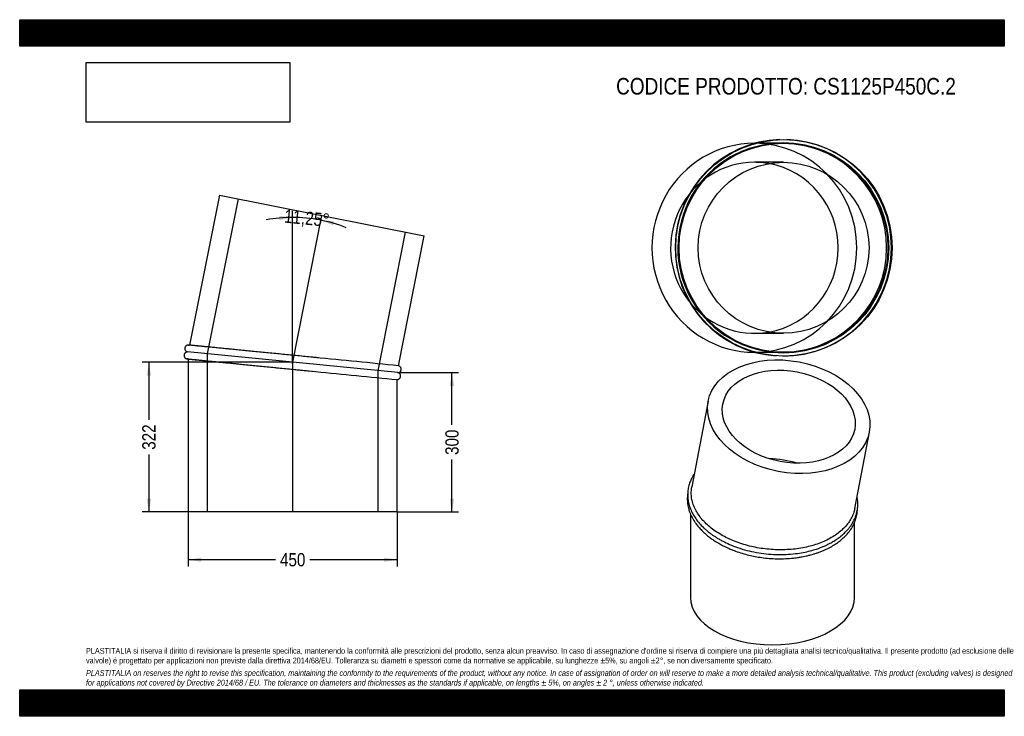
# Model space of a CAD drawing. Header units: millimetres. Extents: x 0 to 2121, y 0 to 1500.
import ezdxf
from ezdxf.enums import TextEntityAlignment as Align
from ezdxf.lldxf.tags import DXFTag

# ---------------------------------------------------------------- set-up
doc = ezdxf.new("R2010")
doc.units = ezdxf.units.MM
doc.header["$LTSCALE"] = 7.142857
doc.layers.add('Default', color=7, linetype='Continuous')
doc.layers.add('TUBO_X_GOMITO_11', color=7, linetype='Continuous')
doc.styles.add('SEACAD_Arial_Narrow', font='ARIALN.TTF')
tags = doc.linetypes.add('CENTER2', pattern=[28.575, 19.05, -3.175, 3.175, -3.175]).pattern_tags.tags
tags[10:11] = [DXFTag(74, 4), DXFTag(75, 0), DXFTag(340, '0'), DXFTag(46, 0.0), DXFTag(50, 0.0), DXFTag(44, 0.0), DXFTag(45, 0.0)]
tags[8:9] = [DXFTag(74, 4), DXFTag(75, 0), DXFTag(340, '0'), DXFTag(46, 0.0), DXFTag(50, 0.0), DXFTag(44, 0.0), DXFTag(45, 0.0)]
tags[6:7] = [DXFTag(74, 4), DXFTag(75, 0), DXFTag(340, '0'), DXFTag(46, 0.0), DXFTag(50, 0.0), DXFTag(44, 0.0), DXFTag(45, 0.0)]
tags[4:5] = [DXFTag(74, 4), DXFTag(75, 0), DXFTag(340, '0'), DXFTag(46, 0.0), DXFTag(50, 0.0), DXFTag(44, 0.0), DXFTag(45, 0.0)]
tags = doc.linetypes.add('HIDDEN2', pattern=[4.7625, 3.175, -1.5875]).pattern_tags.tags
tags[6:7] = [DXFTag(74, 4), DXFTag(75, 0), DXFTag(340, '0'), DXFTag(46, 0.0), DXFTag(50, 0.0), DXFTag(44, 0.0), DXFTag(45, 0.0)]
tags[4:5] = [DXFTag(74, 4), DXFTag(75, 0), DXFTag(340, '0'), DXFTag(46, 0.0), DXFTag(50, 0.0), DXFTag(44, 0.0), DXFTag(45, 0.0)]
doc.dimstyles.new('Plastitalia', dxfattribs={"dimtxt": 28.571429, "dimasz": 28.571429, "dimexe": 14.285714, "dimexo": 0, "dimgap": 7.142857, "dimtad": 0, "dimdec": 0, "dimtxsty": 'SEACAD_Arial_Narrow', "dimblk1": '_SE_FILLED', "dimblk2": '_SE_FILLED', "dimsah": 1, "dimcen": 14.285714, "dimadec": 0, "dimazin": 0, "dimtfac": 0.8, "dimtdec": 1, "dimtmove": 0, "dimatfit": 3, "dimfxl": 1, "dimtolj": 1, "dimarcsym": 0})
picture_1 = doc.add_image_def('image1.jpg', size_in_pixel=(4302, 1260))

# ---------------------------------------------------------------- blocks, each defined once
blk = doc.blocks.new('SEANNOT_GROUP')
at = {"layer": 'Default', "color": 7, "linetype": 'CENTER2'}
blk.add_line((588.1, 765.3), (588.1, 440.1), dxfattribs=at)
blk = doc.blocks.new('SEANNOT_GROUP1')
at = {"layer": 'Default', "color": 7, "linetype": 'CENTER2'}
blk.add_line((587.5, 759.2), (651, 1078.2), dxfattribs=at)
blk = doc.blocks.new('SE')
at = {"layer": 'TUBO_X_GOMITO_11', "color": 7, "linetype": 'Continuous'}
for p, q in [((430.3, 1122.2), (366.1, 799.2)), ((430.3, 1122.2), (871.7, 1034.4)), ((816.1, 754.8), (871.7, 1034.4)), ((814.6, 740), (361.7, 784.6)), ((814.6, 740), (361.7, 784.6)), ((363.1, 769.4), (363.1, 440.1)), ((623.5, 743.8), (637.9, 742.3)), ((813.1, 440.1), (813.1, 725.1)), ((813.1, 440.1), (363.1, 440.1))]:
    blk.add_line(p, q, dxfattribs=at)
at = {"layer": 'TUBO_X_GOMITO_11', "color": 7, "linetype": 'HIDDEN2'}
for p, q in [((470.4, 1114.2), (404, 780.4)), ((772.2, 744.2), (831.5, 1042.3)), ((366.1, 799.2), (366, 798.9)), ((363.1, 769.7), (363.1, 769.4)), ((404, 780.4), (404, 440.1)), ((772.2, 440.1), (772.2, 744.2))]:
    blk.add_line(p, q, dxfattribs=at)
for centre, start, end in [((-16710.4, -176037), 84.396756, 84.484262), ((18113.8, 177539.2), 264.265738, 264.354783)]:
    blk.add_arc(centre, 177658.5, start, end, dxfattribs=at)
at = {"layer": 'TUBO_X_GOMITO_11', "color": 7, "linetype": 'Continuous'}
for centre, start, end in [((-16710.4, -176037), 84.338423, 84.396756), ((18113.8, 177539.2), 264.354783, 264.411577)]:
    blk.add_arc(centre, 177658.5, start, end, dxfattribs=at)
for points, knots in [([(363.8, 799.4), (363.2, 799.4), (362.3, 799.5), (360.7, 799.1), (359.3, 798.4), (357.8, 797.3), (356.6, 795.9), (355.8, 794), (355.6, 792.2), (355.7, 790.4), (356.2, 788.8), (357.2, 787.3), (358.5, 786), (360, 785), (361.1, 784.7), (361.7, 784.6)], [0, 0, 0, 0, 0.067391, 0.137574, 0.207374, 0.273208, 0.380012, 0.448308, 0.54552, 0.611278, 0.685926, 0.766121, 0.847744, 0.926749, 1, 1, 1, 1]), ([(636.1, 772.6), (632.8, 772.9), (625.1, 773.7), (611.1, 775.1), (595.2, 776.6), (579.1, 778.2), (563.1, 779.8), (547.3, 781.3), (531.6, 782.9), (516.3, 784.4), (501.3, 785.9), (486.7, 787.3), (472.7, 788.7), (459.3, 790), (446.5, 791.3), (434.4, 792.5), (423.1, 793.6), (412.7, 794.6), (403.4, 795.5), (396.7, 796.2), (392.2, 796.6), (389.4, 796.9), (386.7, 797.2), (383.9, 797.4), (380.9, 797.7), (377.8, 798), (374.8, 798.3), (372.1, 798.6), (369.4, 798.9), (367.2, 799.1), (365.3, 799.3), (364, 799.4), (363.9, 799.4), (363.8, 799.4)], [0, 0, 0, 0, 0.023075, 0.063091, 0.103106, 0.143121, 0.183137, 0.223152, 0.263167, 0.303182, 0.343196, 0.38321, 0.423224, 0.463236, 0.503248, 0.543259, 0.58327, 0.62328, 0.662964, 0.700616, 0.715634, 0.730257, 0.744493, 0.760337, 0.779319, 0.801439, 0.822894, 0.846654, 0.872716, 0.901082, 0.931751, 0.964723, 1, 1, 1, 1]), ([(361.7, 784.6), (361.1, 784.6), (360.1, 784.5), (358.6, 784), (357.3, 783.2), (355.9, 782), (354.9, 780.5), (354.2, 778.5), (354.1, 776.7), (354.4, 775), (355.1, 773.4), (356.1, 771.9), (357.5, 770.7), (359.2, 769.9), (360.3, 769.7), (360.9, 769.6)], [0, 0, 0, 0, 0.067041, 0.136882, 0.206355, 0.271876, 0.378025, 0.446017, 0.54362, 0.609558, 0.684428, 0.764914, 0.8469, 0.926319, 1, 1, 1, 1]), ([(360.9, 769.6), (360.9, 769.6), (361.1, 769.6), (362.4, 769.5), (364.2, 769.3), (366.3, 769.1), (368.7, 768.9), (371.1, 768.6), (373.4, 768.4), (375.8, 768.2), (378.1, 767.9), (380.7, 767.7), (383.4, 767.4), (387.8, 767), (394.1, 766.4), (403, 765.5), (412.8, 764.5), (423.5, 763.5), (435.1, 762.3), (447.4, 761.1), (460.4, 759.8), (474, 758.5), (488.2, 757.1), (502.9, 755.6), (518, 754.2), (533.5, 752.6), (549.2, 751.1), (565.1, 749.5), (581.1, 747.9), (597.1, 746.4), (611.5, 744.9), (619.7, 744.1), (623.5, 743.8)], [0, 0, 0, 0, 0.036515, 0.070083, 0.100704, 0.128379, 0.153108, 0.174891, 0.193727, 0.210117, 0.226371, 0.242776, 0.259333, 0.276042, 0.316748, 0.35777, 0.398792, 0.439816, 0.48084, 0.521865, 0.562891, 0.603917, 0.644944, 0.685971, 0.726999, 0.768028, 0.809056, 0.850086, 0.891114, 0.932143, 0.973173, 1, 1, 1, 1]), ([(814.6, 740), (815.1, 740), (816.1, 740.1), (817.6, 740.6), (819, 741.3), (820.4, 742.6), (821.4, 744.1), (822, 746.1), (822.2, 747.8), (821.8, 749.6), (821.2, 751.2), (820.1, 752.7), (818.7, 753.8), (817.3, 754.6), (816.4, 754.7), (816, 754.8)], [0, 0, 0, 0, 0.069009, 0.1409, 0.212413, 0.279858, 0.389122, 0.45911, 0.559579, 0.627453, 0.704521, 0.787369, 0.871762, 0.953513, 1, 1, 1, 1]), ([(813.1, 725.2), (813.4, 725.2), (814.2, 725.1), (815.6, 725.5), (817, 726.1), (818.5, 727.2), (819.6, 728.7), (820.4, 730.6), (820.7, 732.4), (820.5, 734.2), (820, 735.8), (819.1, 737.3), (817.8, 738.6), (816.2, 739.5), (815.2, 739.8), (814.6, 740)], [0, 0, 0, 0, 0.039996, 0.11224, 0.18409, 0.251859, 0.3618, 0.432102, 0.532169, 0.599859, 0.6767, 0.759251, 0.843272, 0.924597, 1, 1, 1, 1])]:
    blk.add_open_spline(points, degree=3, knots=knots, dxfattribs=at)
at = {"layer": 'TUBO_X_GOMITO_11', "color": 7, "linetype": 'HIDDEN2'}
for points in [[(363.8, 799.4), (364.5, 799.4), (365.3, 799.2), (366.1, 798.8)], [(363.3, 769.8), (362.4, 769.6), (361.6, 769.5), (360.9, 769.6)]]:
    blk.add_open_spline(points, degree=3, dxfattribs=at)
blk.add_open_spline([(643.7, 771.8), (643.4, 771.9), (640.4, 772.2), (637.2, 772.5), (634.3, 772.8)], degree=3, knots=[0, 0, 0, 0, 0.00243559, 0.02405246, 0.02405246, 0.02405246, 0.02405246], dxfattribs=at)
blk = doc.blocks.new('DMBLK9')
at = {"layer": 'Default', "linetype": 'Continuous'}
for points in [[(391.7, 332.4), (391.7, 341.9), (363.1, 337.2)], [(784.6, 332.4), (813.1, 337.2), (784.6, 341.9)]]:
    blk.add_hatch(color=7, dxfattribs=at).paths.add_polyline_path(points)
at = {"layer": 'Default', "color": 7, "linetype": 'Continuous'}
for p, q in [((363.1, 440.1), (363.1, 322.9)), ((813.1, 440.1), (813.1, 322.9)), ((550.9, 337.2), (363.1, 337.2)), ((813.1, 337.2), (625.4, 337.2))]:
    blk.add_line(p, q, dxfattribs=at)
at = {"layer": 'Default', "color": 7, "linetype": 'Continuous', "style": 'SEACAD_Arial_Narrow'}
blk.add_text('450', height=28.57, dxfattribs=at).set_placement((560.9, 351.5), align=Align.TOP_LEFT)
blk = doc.blocks.new('_SE_FILLED')
at = {"color": 0}
blk.add_line((0, 0), (-1, 0), dxfattribs=at)
blk.add_solid([(0, 0), (-1, -0.1665), (-1, 0.1665), (0, 0)], dxfattribs=at)
blk = doc.blocks.new('DMBLK10')
at = {"layer": 'Default', "linetype": 'Continuous'}
for points in [[(936.1, 711.4), (931.3, 740), (926.6, 711.4)], [(936.1, 468.7), (926.6, 468.7), (931.3, 440.1)]]:
    blk.add_hatch(color=7, dxfattribs=at).paths.add_polyline_path(points)
at = {"layer": 'Default', "color": 7, "linetype": 'Continuous'}
for p, q in [((814.6, 740), (945.6, 740)), ((931.3, 627.3), (931.3, 740)), ((931.3, 440.1), (931.3, 552.8)), ((813.1, 440.1), (945.6, 440.1))]:
    blk.add_line(p, q, dxfattribs=at)
at = {"layer": 'Default', "color": 7, "linetype": 'Continuous', "style": 'SEACAD_Arial_Narrow'}
blk.add_text('300', height=28.57, rotation=90, dxfattribs=at).set_placement((917.1, 562.8), align=Align.TOP_LEFT)
blk = doc.blocks.new('SE1')
at = {"layer": 'TUBO_X_GOMITO_11', "color": 7, "linetype": 'Continuous'}
for p, q in [((1483.4, 678.3), (1448.2, 494.3)), ((1799.3, 447.7), (1830.7, 611.9)), ((1445.3, 435.5), (1445.3, 255.9)), ((1798.9, 255.9), (1798.9, 418.1))]:
    blk.add_line(p, q, dxfattribs=at)
for major_axis in [(-173.6, 33.2), (-142.1, 27.2)]:
    blk.add_ellipse((1657, 645.1), major_axis=major_axis, ratio=0.678892, dxfattribs=at)
for centre, major_axis, ratio, start_param, end_param in [((1622.1, 462.5), (144.4, -13.7), 0.630814, 1.255608, 1.679988), ((1622.1, 462.5), (144.4, -13.7), 0.630814, 1.255608, 1.679988), ((1622.1, 255.9), (176.8, 0), 0.57735, 3.141593, 6.283185)]:
    blk.add_ellipse(centre, major_axis=major_axis, ratio=ratio, start_param=start_param, end_param=end_param, dxfattribs=at)
for points, knots in [([(1453.6, 522.4), (1453.2, 521.8), (1452, 520.1), (1450.4, 517.4), (1448.6, 514.2), (1446.8, 510.7), (1445, 506.5), (1443.2, 501.7), (1441.7, 496.6), (1440.6, 491.5), (1439.8, 486.6), (1439.3, 481.7), (1439.1, 474.8), (1439.9, 465.6), (1442.3, 454.6), (1446.2, 443.7), (1451.6, 433.2), (1458.5, 422.8), (1465.9, 413.8), (1473, 406.6), (1478.6, 401.5), (1483.3, 397.6), (1487.2, 394.5), (1491.1, 391.7), (1495.7, 388.5), (1501.3, 384.8), (1507.8, 380.9), (1517, 375.9), (1529.8, 369.8), (1547.2, 363), (1566.6, 357.1), (1587.2, 352.6), (1608.3, 349.6), (1629.5, 348.1), (1650.7, 348.2), (1670.4, 349.9), (1688, 352.6), (1703.1, 356), (1715.4, 359.6), (1725.3, 363.2), (1733.1, 366.3), (1740, 369.5), (1746.9, 373), (1755, 377.6), (1763.6, 383.4), (1771.7, 389.7), (1778.5, 396), (1784.2, 402), (1789, 408), (1792.9, 413.8), (1796.1, 419.3), (1798.8, 424.7), (1801.2, 430.5), (1803.1, 436.7), (1804.5, 442.8), (1805.4, 448.5), (1805.8, 454.1), (1805.8, 460), (1805.4, 465.6), (1804.7, 470.1), (1804.3, 472.3), (1804.1, 473)], [0.0776257, 0.0776257, 0.0776257, 0.0776257, 0.0802949, 0.0852306, 0.0892862, 0.0943078, 0.1004212, 0.1069965, 0.1138858, 0.1212503, 0.127828, 0.1334321, 0.1406566, 0.1551767, 0.1696075, 0.1841474, 0.1987862, 0.2129953, 0.2281479, 0.2384636, 0.2462941, 0.2527051, 0.2575503, 0.261884, 0.2674161, 0.27452, 0.2821326, 0.2896523, 0.304956, 0.3222379, 0.3409688, 0.3595236, 0.3780724, 0.3966198, 0.4151695, 0.4337763, 0.4492934, 0.4637531, 0.4768561, 0.4857545, 0.4945166, 0.5017644, 0.5088446, 0.5186506, 0.5309428, 0.5426758, 0.5531575, 0.5630085, 0.5720177, 0.5810302, 0.588892, 0.5960432, 0.6041335, 0.6131649, 0.6214872, 0.6289153, 0.6359408, 0.6436119, 0.6520999, 0.6582969, 0.6610447, 0.6610447, 0.6610447, 0.6610447]), ([(1498.7, 398.9), (1494.6, 401.7), (1490.7, 404.6), (1483.4, 410.7), (1480, 413.8), (1473.6, 420.3), (1470.6, 423.5), (1465.2, 430.3), (1462.7, 433.8), (1458.2, 440.8), (1456.3, 444.4), (1452.9, 451.6), (1451.5, 455.2), (1449.2, 462.5), (1448.4, 466.2), (1447.2, 473.6), (1446.9, 477.2), (1446.9, 484.5), (1447.2, 488.1), (1447.9, 492.5), (1448, 493.4), (1448.2, 494.3)], [0, 0, 0, 0, 0.015625, 0.015625, 0.03125, 0.03125, 0.046875, 0.046875, 0.0625, 0.0625, 0.078125, 0.078125, 0.09375, 0.09375, 0.109375, 0.109375, 0.125, 0.125, 0.140625, 0.140625, 0.1443482, 0.1443482, 0.1443482, 0.1443482]), ([(1439.3, 479.4), (1439.1, 478.4), (1438.6, 474.3), (1438.3, 467.2), (1438.9, 458.1), (1440.6, 449.2), (1442.9, 441.3), (1445.2, 435.5), (1447.3, 431), (1449.6, 426.6), (1452.8, 421), (1457.1, 414.8), (1463, 407.2), (1467.2, 402.7), (1470, 399.8)], [0.8906927, 0.8906927, 0.8906927, 0.8906927, 0.8950282, 0.9070078, 0.9185315, 0.9310098, 0.9421913, 0.9498222, 0.9544573, 0.96052, 0.9682321, 0.9773845, 0.9879748, 1, 1, 1, 1]), ([(1799.3, 447.7), (1798.7, 444.9), (1798, 442.1), (1796, 435.9), (1794.6, 432.4), (1791.3, 425.6), (1789.4, 422.3), (1784.9, 415.7), (1782.5, 412.5), (1777, 406.3), (1774, 403.3), (1764.3, 394.7), (1757, 389.4), (1744.6, 382.3), (1740.3, 380), (1731.3, 375.9), (1726.6, 373.9), (1717, 370.4), (1712, 368.8), (1701.7, 365.9), (1696.5, 364.6), (1685.7, 362.4), (1680.2, 361.5), (1669.2, 360), (1663.6, 359.5), (1646.7, 358.3), (1635.2, 358.3), (1617.8, 359.3), (1612, 359.8), (1600.5, 361.2), (1594.7, 362), (1583.4, 364.1), (1577.8, 365.3), (1566.7, 368.1), (1561.2, 369.7), (1550.5, 373.1), (1545.3, 375), (1535.1, 379), (1530.1, 381.2), (1515.8, 388.1), (1506.9, 393.2), (1498.7, 398.9)], [0.6440197, 0.6440197, 0.6440197, 0.6440197, 0.65625, 0.65625, 0.671875, 0.671875, 0.6875, 0.6875, 0.703125, 0.703125, 0.71875, 0.71875, 0.75, 0.75, 0.765625, 0.765625, 0.78125, 0.78125, 0.796875, 0.796875, 0.8125, 0.8125, 0.828125, 0.828125, 0.84375, 0.84375, 0.875, 0.875, 0.890625, 0.890625, 0.90625, 0.90625, 0.921875, 0.921875, 0.9375, 0.9375, 0.953125, 0.953125, 0.96875, 0.96875, 1, 1, 1, 1]), ([(1470, 399.8), (1472.9, 397), (1477.5, 392.6), (1485.7, 385.9), (1493, 380.6), (1499.8, 376.2), (1505.5, 372.8), (1510.1, 370.2), (1514, 368.1), (1518.4, 365.8), (1523.9, 363.2), (1531.9, 359.6), (1542.8, 355.3), (1556.2, 350.9), (1570.6, 347), (1584.7, 344), (1599.5, 341.6), (1615.3, 339.9), (1632.4, 339), (1650, 339.3), (1665.3, 340.4), (1677.1, 342), (1685.2, 343.3), (1691.3, 344.5), (1696.4, 345.7), (1700.7, 346.7), (1705.4, 347.9), (1711.1, 349.6), (1717.7, 351.7), (1724.7, 354.2), (1733.6, 357.8), (1743.9, 362.7), (1754.8, 368.9), (1764.2, 375.3), (1772.8, 382.3), (1781.2, 390.4), (1788.8, 399.6), (1795.1, 409.5), (1800, 419.9), (1803.3, 430.6), (1804.6, 439.3), (1804.9, 444.2), (1804.9, 445.4)], [0, 0, 0, 0, 0.0120864, 0.0227062, 0.031862, 0.0401883, 0.0466667, 0.0514701, 0.0555565, 0.059497, 0.0655795, 0.0728797, 0.0840986, 0.0980198, 0.111235, 0.1237937, 0.1362321, 0.1504429, 0.1655199, 0.1808696, 0.1967631, 0.2064295, 0.2131391, 0.2190337, 0.2238097, 0.2275551, 0.2316004, 0.2374061, 0.2443393, 0.2516395, 0.259173, 0.2730679, 0.2864056, 0.2986033, 0.3104358, 0.3237719, 0.3392476, 0.3537027, 0.3677411, 0.3831296, 0.3976152, 0.4024662, 0.4024662, 0.4024662, 0.4024662])]:
    blk.add_open_spline(points, degree=3, knots=knots, dxfattribs=at)
blk = doc.blocks.new('DMBLK11')
at = {"layer": 'Default', "linetype": 'Continuous'}
for points in [[(559.8, 1068.2), (588.1, 1074.2), (559.4, 1077.7)], [(677.9, 1066), (649, 1068.2), (675.6, 1056.8)]]:
    blk.add_hatch(color=7, dxfattribs=at).paths.add_polyline_path(points)
at = {"layer": 'Default', "color": 7, "linetype": 'Continuous'}
blk.add_line((588.1, 765.3), (588.1, 1088.5), dxfattribs=at)
for start, end in [(90, 100.4952), (68.2548, 90)]:
    blk.add_arc((588.1, 762.3), 312, start, end, dxfattribs=at)
at = {"layer": 'Default', "color": 7, "linetype": 'Continuous', "style": 'SEACAD_Arial_Narrow'}
blk.add_text('11,25°', height=28.57, rotation=354.375, dxfattribs=at).set_placement((571.6, 1091.7), align=Align.TOP_LEFT)
blk = doc.blocks.new('SE2')
at = {"layer": 'TUBO_X_GOMITO_11', "color": 7, "linetype": 'Continuous'}
for p, q in [((1583.9, 1233.8), (1583, 1233.8)), ((1583, 783.8), (1583.7, 783.8))]:
    blk.add_line(p, q, dxfattribs=at)
at = {"layer": 'TUBO_X_GOMITO_11', "color": 7, "linetype": 'HIDDEN2'}
for p, q in [((1642.9, 1233.8), (1583.9, 1233.8)), ((1645.8, 1192.9), (1583, 1192.9)), ((1583, 824.7), (1645.8, 824.7)), ((1583.7, 783.8), (1642.9, 783.8))]:
    blk.add_line(p, q, dxfattribs=at)
at = {"layer": 'TUBO_X_GOMITO_11', "color": 7, "linetype": 'Continuous'}
for centre, radius in [((1646.6, 1008.8), 233.2), ((1645.8, 1008.8), 225), ((1645.8, 1008.8), 184.1)]:
    blk.add_circle(centre, radius, dxfattribs=at)
at = {"layer": 'TUBO_X_GOMITO_11', "color": 7, "linetype": 'HIDDEN2'}
blk.add_circle((1645.8, 1008.8), 226.5, dxfattribs=at)
blk.add_circle((1645.8, 1008.8), 226.5, dxfattribs=at)
at = {"layer": 'TUBO_X_GOMITO_11', "color": 7, "linetype": 'Continuous'}
blk.add_arc((1645.1, 1008.8), 233.2, 91.8173, 266.1919, dxfattribs=at)
at = {"layer": 'TUBO_X_GOMITO_11', "color": 7, "linetype": 'HIDDEN2'}
for centre, radius, start, end in [((1642.9, 1008.8), 225, 89.4129, 270.4637), ((1645.1, 1008.8), 233.2, 0, 88.1139), ((1642.9, 1008.8), 225, 0, 86.2307), ((1645.1, 1008.8), 233.2, 269.8103, 360), ((1642.9, 1008.8), 225, 273.8244, 0)]:
    blk.add_arc(centre, radius, start, end, dxfattribs=at)
at = {"layer": 'TUBO_X_GOMITO_11', "color": 7, "linetype": 'Continuous'}
for major_axis, start_param, end_param in [((0, 225), 0, 3.141593), ((0, 184.1), 3.31481, 6.109968)]:
    blk.add_ellipse((1583, 1008.8), major_axis=major_axis, ratio=0.980785, start_param=start_param, end_param=end_param, dxfattribs=at)
at = {"layer": 'TUBO_X_GOMITO_11', "color": 7, "linetype": 'HIDDEN2'}
for major_axis, start_param, end_param in [((0, 225), 3.141593, 6.283185), ((0, 184.1), 0, 3.31481), ((0, 184.1), 6.109968, 6.283185)]:
    blk.add_ellipse((1583, 1008.8), major_axis=major_axis, ratio=0.980785, start_param=start_param, end_param=end_param, dxfattribs=at)
blk = doc.blocks.new('DMBLK12')
at = {"layer": 'Default', "linetype": 'Continuous'}
for points in [[(273.6, 733.7), (283.1, 733.7), (278.4, 762.3)], [(273.6, 468.7), (278.4, 440.1), (283.1, 468.7)]]:
    blk.add_hatch(color=7, dxfattribs=at).paths.add_polyline_path(points)
at = {"layer": 'Default', "color": 7, "linetype": 'Continuous'}
for p, q in [((588.1, 762.3), (264.1, 762.3)), ((278.4, 762.3), (278.4, 638.5)), ((278.4, 563.9), (278.4, 440.1)), ((588.1, 440.1), (264.1, 440.1))]:
    blk.add_line(p, q, dxfattribs=at)
at = {"layer": 'Default', "color": 7, "linetype": 'Continuous', "style": 'SEACAD_Arial_Narrow'}
blk.add_text('322', height=28.57, rotation=90, dxfattribs=at).set_placement((264.1, 573.9), align=Align.TOP_LEFT)

msp = doc.modelspace()

# ---------------------------------------------------------------- hatches: boundary and pattern name
at = {"layer": 'Default', "linetype": 'Continuous'}
h = msp.add_hatch(dxfattribs=at)
h.set_pattern_fill('LINE', scale=0.629921, angle=45, style=0)
h.paths.add_polyline_path([(2121.4, 1442.9), (2121.4, 1500), (0, 1500), (0, 1442.9)])
for points in [[(2121.4, 1442.9), (2121.4, 1500), (0, 1500), (0, 1442.9)], [(2121.4, 0), (2121.4, 57.1), (0, 57.1), (0, 0)]]:
    msp.add_hatch(color=7, dxfattribs=at).paths.add_polyline_path(points)
h = msp.add_hatch(dxfattribs=at)
h.set_pattern_fill('LINE', scale=0.629921, angle=45, style=0)
h.paths.add_polyline_path([(2121.4, 0), (2121.4, 57.1), (0, 57.1), (0, 0)])

# ---------------------------------------------------------------- linework, layer by layer
at = {"layer": 'Default', "color": 7, "linetype": 'Continuous'}
for p, q in [((0, 1500), (2121.4, 1500)), ((0, 1442.9), (0, 1500)), ((2121.4, 1500), (2121.4, 1442.9)), ((2121.4, 1442.9), (0, 1442.9)), ((0, 57.1), (2121.4, 57.1)), ((0, 0), (0, 57.1)), ((2121.4, 57.1), (2121.4, 0)), ((2121.4, 0), (0, 0))]:
    msp.add_line(p, q, dxfattribs=at)

# ---------------------------------------------------------------- block references
at = {"layer": 'Default'}
for name in ['SE2', 'SE', 'SEANNOT_GROUP1', 'SEANNOT_GROUP', 'SE1']:
    msp.add_blockref(name, (0, 0), dxfattribs=at)

# ---------------------------------------------------------------- texts
at = {"layer": 'Default', "attachment_point": 1}
for s, insert, char_height, width in [('{\\fArial Narrow|b0||i0||c0|p34;\\C7;\\H35.71428571;\\W1.;CODICE PRODOTTO: CS1125P450C.2}', (1285, 1374.6), 35.714, 734.546), ("{\\fArial Narrow|b0||i0||c0|p34;\\C7;\\H12.5;\\W1.;PLASTITALIA si riserva il diritto di revisionare la presente specifica, mantenendo la conformità alle prescrizioni del prodotto, senza alcun preavviso. In caso di assegnazione d'ordine si riserva di compiere una più dettagliata analisi tecnico/qualitativa. Il presente prodotto (ad esclusione delle \\P}{\\fArial Narrow|b0||i0||c0|p34;\\C7;\\H12.5;\\W1.;valvole) è progettato per applicazioni non previste dalla direttiva 2014/68/EU. Tolleranza su diametri e spessori come da normative se applicabile, su lunghezze ±5%, su angoli ±2°, se non diversamente specificato.\\P}{\\fArial Narrow|b0||i0||c0|p34;\\C7;\\H3.571428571;\\W1.;   \\P}{\\fArial Narrow|b0||i1||c0|p34;\\C7;\\H12.5;\\W1.;PLASTITALIA on reserves the right to revise this specification, maintaining the conformity to the requirements of the product, without any notice. In case of assignation of order on will reserve to make a more detailed analysis technical/qualitative. This product (excluding valves) is designed \\P}{\\fArial Narrow|b0||i1||c0|p34;\\C7;\\H12.5;\\W1.;for applications not covered by Directive 2014/68 / EU. The tolerance on diameters and thicknesses as the standards if applicable, on lengths ± 5%, on angles ± 2 °, unless otherwise indicated.\\P}", (142.9, 147.2), 12.5, 1835.714)]:
    msp.add_mtext(s, dxfattribs=dict(at, insert=insert, char_height=char_height, width=width))

# ---------------------------------------------------------------- dimensions: what is measured, and where the dimension line sits
at = {"layer": 'Default', "color": 7, "linetype": 'Continuous'}
dim = msp.add_angular_dim_2l(base=(618.7066, 1072.7406), line1=((588.1296, 762.2869), (588.1296, 765.3358)), line2=((588.1296, 762.2869), (650.9668, 1078.1911)), text='\\A1;<>', dimstyle='Plastitalia', override={"dimadec": 2}, dxfattribs=at)
dim.commit()
dim.dimension.update_dxf_attribs({"geometry": 'DMBLK11', "text_midpoint": (618.7066, 1072.7406), "dimtype": 162})
for base, p1, p2, angle, picture, middle in [((278.4, 762.3), (588.1, 762.3), (588.1, 440.1), 270, 'DMBLK12', (278.4, 601.2)), ((931.3, 440.1), (813.1, 440.1), (814.6, 740), 89.7204, 'DMBLK10', (931.3, 590.1))]:
    dim = msp.add_linear_dim(base=base, p1=p1, p2=p2, angle=angle, text='\\A1;<>', dimstyle='Plastitalia', dxfattribs=at)
    dim.commit()
    dim.dimension.update_dxf_attribs({"geometry": picture, "text_midpoint": middle, "dimtype": 161})
dim = msp.add_linear_dim(base=(363.1, 337.2), p1=(813.1, 440.1), p2=(363.1, 440.1), text='\\A1;<>', dimstyle='Plastitalia', dxfattribs=at)
dim.commit()
dim.dimension.update_dxf_attribs({"geometry": 'DMBLK9', "text_midpoint": (588.1, 337.2), "dimtype": 160})

# ---------------------------------------------------------------- pictures from other files: only their frames are drawn
image = msp.add_image(picture_1, insert=(142.9, 1279.3), size_in_units=(439, 128.6))
image.dxf.flags = 7

doc.saveas('drawing.dxf')
